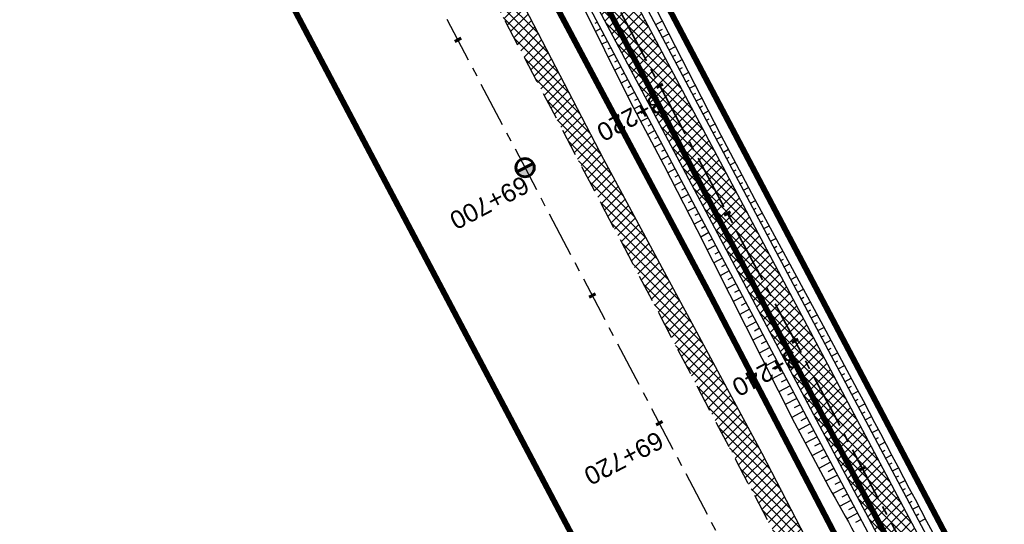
# Model space of a CAD drawing. Header units: metres. Extents: x 7529682 to 7533751, y 5721195 to 5727842.
# Tile 43 of 179: x 7531173 to 7531241, y 5724925 to 5724960. Entities that reach past the tile are written whole.
import ezdxf

# ---------------------------------------------------------------- set-up
doc = ezdxf.new("R2010")
doc.units = ezdxf.units.M
for name, pattern in [('817-dzialki-09-05-04$0$HIDDEN', [0.375, 0.25, -0.125]), ('ACAD_ISO05W100', [33, 24, -3, 0, -3, 0, -3]), ('CENTER', [50.8, 31.75, -6.35, 6.35, -6.35]), ('CENTER2', [28.575, 19.05, -3.175, 3.175, -3.175]), ('HIDDEN', [9.525, 6.35, -3.175])]:
    doc.linetypes.add(name, pattern=pattern)
for name, color, linetype in [('C-DROGI-SYTUACJA', 7, 'Continuous'), ('C-DROGI-SYTUACJA-ETYKIETY', 7, 'Continuous'), ('D-hatch-pobocza', 131, 'Continuous'), ('D-pobocza', 60, 'Continuous'), ('D-rowy', 160, 'Continuous'), ('D-skarpa', 2, 'Continuous'), ('D-skarpa-kreskowanie', 2, 'Continuous')]:
    doc.layers.add(name, color=color, linetype=linetype)
for name, color, linetype, lineweight, true_color in [('D-ewidencja-numery', 7, 'Continuous', 50, 0x40ff00), ('D-hatch-ciag-pieszo-rowerowy', 7, 'Continuous', 13, 0xff9f80), ('D-LR-etap-III', 7, '817-dzialki-09-05-04$0$HIDDEN', 50, 0x00008f)]:
    doc.layers.add(name, color=color, linetype=linetype, lineweight=lineweight, true_color=true_color)
for name, color, linetype, lineweight in [('D-krawędzie', 3, 'Continuous', 30), ('D-obrzeża', 2, 'Continuous', 30), ('D-oś', 10, 'CENTER', 30), ('D-pas-drogowy', 7, 'ACAD_ISO05W100', 50)]:
    doc.layers.add(name, color=color, linetype=linetype, lineweight=lineweight)
doc.layers.add('poprzeczki', color=7, linetype='Continuous', true_color=0x0000c7)
doc.styles.get("Standard").update_dxf_attribs({"font": 'arial.ttf'})

# ---------------------------------------------------------------- blocks, each defined once
blk = doc.blocks.new('kilometraz')
at = {"linetype": 'ByBlock', "lineweight": -2}
blk.add_hatch(color=0, dxfattribs=at).paths.add_polyline_path([(0, -0.28125, 0.41421356), (0.28125, 0, 0.41421356), (0, 0.28125)])
at = {"color": 0, "linetype": 'ByBlock', "lineweight": -2}
blk.add_line((0, 0.28125), (0, -0.28125), dxfattribs=at)
blk.add_circle((0, 0), 0.28125, dxfattribs=at)
blk = doc.blocks.new('AeccTickLine')
at = {"color": 0, "linetype": 'ByBlock', "lineweight": -2}
blk.add_line((0, 1), (0, -1), dxfattribs=at)

msp = doc.modelspace()

# ---------------------------------------------------------------- hatches: boundary and pattern name
at = {"layer": 'D-hatch-ciag-pieszo-rowerowy'}
h = msp.add_hatch(dxfattribs=at)
h.set_pattern_fill('ANSI37', color=256, scale=0.15, style=0)
h.set_pattern_definition([(45, (0.88535, 0.46493), (-0.33675960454, 0.33675960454), []), (135, (0.88535, 0.46493), (-0.33675960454, -0.33675960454), [])])
h.paths.add_polyline_path([(7531176.002, 5725035.633), (7531173.776, 5725034.493), (7531202.515, 5724979.795), (7531233.696, 5724920.95), (7531258.824, 5724873.473), (7531292.225, 5724809.507), (7531303.703, 5724787.477), (7531306.47, 5724787.579), (7531294.441, 5724810.665), (7531261.037, 5724874.637), (7531235.905, 5724922.12), (7531204.726, 5724980.962)])
at = {"layer": 'D-hatch-pobocza'}
h = msp.add_hatch(dxfattribs=at)
h.set_pattern_fill('ANSI37', color=256, scale=0.15, style=0)
h.set_pattern_definition([(45, (0, 0), (-0.33675960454, 0.33675960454), []), (135, (0, 0), (-0.33675960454, -0.33675960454), [])])
h.paths.add_polyline_path([(7531224.12, 5724929.62), (7531213.15, 5724949.98), (7531200.73, 5724973.91), (7531188.83, 5724996.41), (7531176.89, 5725019.33), (7531166.91, 5725038.07), (7531158.98, 5725054.059), (7531158.142, 5725051.386), (7531167.38, 5725033.767), (7531197.165, 5724976.988), (7531228.151, 5724918.034), (7531253.153, 5724870.491), (7531286.796, 5724806.654), (7531296.235, 5724788.675), (7531298.776, 5724787.518), (7531278.14, 5724826.49), (7531263.88, 5724853.83), (7531259.01, 5724862.85), (7531247.51, 5724884.88), (7531235.21, 5724908.21)])

# ---------------------------------------------------------------- linework, layer by layer
at = {"layer": 'C-DROGI-SYTUACJA', "color": 10, "linetype": 'CENTER2', "lineweight": 35, "ltscale": 0.2}
msp.add_lwpolyline([(7531156.869, 5725074.83), (7531166.993, 5725055.55, -0.068732), (7531168.479, 5725051.432), (7531169.1, 5725048.503, 0.068783), (7531171.89, 5725040.776), (7531203.621, 5724980.378), (7531234.8, 5724921.535), (7531259.931, 5724874.055), (7531293.333, 5724810.086), (7531313.16, 5724772.033), (7531341.529, 5724719.923, -0.009023), (7531346.533, 5724710.322), (7531363.735, 5724675.815), (7531380.065, 5724644.823), (7531398.584, 5724609.363), (7531424.897, 5724559.228), (7531446.142, 5724518.961), (7531474.816, 5724464.452), (7531498.201, 5724419.897)], format="xyb", dxfattribs=at)
at = {"layer": 'D-ewidencja-numery', "color": 12, "ltscale": 15, "true_color": 0xc70000}
msp.add_lwpolyline([(7531166.31, 5725074.58), (7531172.29, 5725062.58), (7531170.59, 5725055.606), (7531173.733, 5725044.081), (7531215.342, 5724964.86), (7531238.054, 5724921.685), (7531262.39, 5724875.283), (7531295.587, 5724811.266), (7531348.488, 5724712.363), (7531363.741, 5724682.684), (7531366.987, 5724675.865), (7531382.541, 5724646.111), (7531401.299, 5724610.875), (7531428.965, 5724558.862), (7531449.111, 5724520.398), (7531477.293, 5724465.831), (7531500.996, 5724421.113)], dxfattribs=at)
at = {"layer": 'D-krawędzie', "linetype": 'HIDDEN', "ltscale": 0.3, "flags": 128}
msp.add_lwpolyline([(7530572.01, 5726166.06), (7530620.381, 5726072.761), (7530641.555, 5726032.008), (7530660.961, 5725995.07), (7530689.128, 5725941.54), (7530707.336, 5725907.032), (7530725.256, 5725873.093), (7530743.97, 5725837.654), (7530770.527, 5725787.119), (7530787.864, 5725754.267), (7530809.898, 5725712.542), (7530824.739, 5725684.389), (7530840.856, 5725653.693), (7530860.675, 5725616.154), (7530865.283, 5725607.394), (7530878.05, 5725583.08), (7530918.172, 5725507.178), (7530950.163, 5725446.305), (7530993.419, 5725364.265), (7531022.766, 5725308.719), (7531053.81, 5725249.872), (7531081.166, 5725197.875), (7531103.902, 5725154.541), (7531128.123, 5725108.448), (7531149.3, 5725068.25), (7531167.38, 5725033.767), (7531197.165, 5724976.988), (7531228.151, 5724918.034), (7531253.153, 5724870.491), (7531286.796, 5724806.654), (7531306.74, 5724768.665), (7531335.094, 5724714.652), (7531357.319, 5724672.439), (7531373.645, 5724641.454), (7531392.162, 5724605.999), (7531418.48, 5724555.853), (7531439.727, 5724515.582), (7531468.399, 5724461.077), (7531491.782, 5724416.528), (7531531.99, 5724339.833), (7531557.227, 5724291.659), (7531569.852, 5724267.577), (7531591.376, 5724226.548), (7531610.004, 5724191.103), (7531616.883, 5724177.999), (7531629.985, 5724153.025), (7531641.007, 5724132.022), (7531664.906, 5724087.617), (7531677.644, 5724064.786), (7531683.112, 5724054.988), (7531686.753, 5724048.18), (7531695.448, 5724031.697), (7531703.749, 5724015.917), (7531709.214, 5724005.514), (7531719.389, 5723986.147), (7531726.295, 5723973), (7531732.741, 5723960.736), (7531735.13, 5723956.19)], dxfattribs=at)
at = {"layer": 'D-LR-etap-III', "ltscale": 10, "flags": 128}
msp.add_lwpolyline([(7531750.474, 5723895.103, 0.4, 0.4, 0), (7531750.505, 5723895.13, 0.4, 0.4, 0), (7531682.71, 5724022.92, 0.4, 0.4, 0), (7531619.177, 5724147.204, 0.4, 0.4, 0), (7531592.309, 5724198.489, 0.4, 0.4, 0), (7531553.264, 5724272.919, 0.4, 0.4, 0), (7531504.02, 5724366.79, 0.4, 0.4, 0), (7531482.09, 5724407.62, 0.4, 0.4, 0), (7531412.35, 5724541.183, 0.4, 0.4, 0), (7531388.464, 5724586.93, 0.4, 0.4, 0), (7531345.12, 5724669.94, 0.4, 0.4, 0), (7531127.66, 5725081.67, 0.4, 0.4, 0), (7531059.253, 5725211.041, 0.4, 0.4, 0), (7531008.007, 5725307.954, 0.4, 0.4, 0), (7530964.182, 5725390.836, 0.4, 0.4, 0), (7530914.557, 5725484.684, 0.4, 0.4, 0), (7530865.243, 5725577.494, 0.4, 0.4, 0), (7530840.085, 5725624.059, 0.4, 0.4, 0), (7530802.56, 5725694.925, 0.4, 0.4, 0), (7530755.54, 5725787.51, 0.4, 0.4, 0), (7530708.718, 5725876.303, 0.4, 0.4, 0), (7530695.12, 5725902.09, 0.4, 0.4, 0), (7530642.914, 5726001.078, 0.4, 0.4, 0), (7530634.935, 5726016.147, 0.4, 0.4, 0), (7530610.82, 5726061.93, 0.4, 0.4, 0), (7530610.82, 5726061.93, 0.4, 0.4, 0), (7530607.21, 5726063.51, 0.4, 0.4, 0), (7530597.42, 5726080.68, 0.4, 0.4, 0), (7530591.16, 5726088.44, 0.4, 0.4, 0), (7530581.28, 5726107.21, 0.4, 0.4, 0), (7530571.29, 5726130.56, 0.4, 0.4, 0), (7530549.555, 5726171.527, 0.4, 0.4, 0), (7530531.014, 5726206.474, 0.4, 0.4, 0), (7530516.461, 5726236.017, 0.4, 0.4, 0), (7530500.799, 5726266.141, 0.4, 0.4, 0), (7530491.35, 5726283.94, 0.4, 0.4, 0), (7530482.4, 5726303.41, 0.4, 0.4, 0), (7530482.4, 5726303.41, 0.4, 0.4, 0), (7530450.41, 5726357.28, 0.4, 0.4, 0), (7530397.759, 5726458.5, 0.4, 0.4, 0), (7530334.708, 5726583.665, 0.4, 0.4, 0), (7530303.939, 5726645.168, 0.4, 0.4, 0), (7530300.51, 5726651.778, 0.4, 0.4, 0), (7530289.214, 5726671.967, 0.4, 0.4, 0), (7530281.54, 5726685.57, 0.4, 0.4, 0), (7530261.371, 5726724.163, 0.4, 0.4, 0), (7530254.03, 5726738.21, 0.4, 0.4, 0), (7530197.22, 5726845.06, 0.4, 0.4, 0), (7530194.71, 5726849.15, 0.4, 0.4, 0), (7530195.92, 5726850.75, 0.4, 0.4, 0), (7530170.547, 5726892.961, 0.4, 0.4, 0), (7530143.175, 5726945.066, 0.4, 0.4, 0), (7530105.06, 5727018.32, 0.4, 0.4, 0), (7530100.06, 5727027.16, 0.4, 0.4, 0), (7530062.319, 5727099.625, 0.4, 0.4, 0), (7530015.379, 5727189.42, 0.4, 0.4, 0), (7529983.208, 5727250.207, 0.4, 0.4, 0), (7529953.284, 5727306.747, 0.4, 0.4, 0), (7529900.671, 5727406.159, 0.4, 0.4, 0), (7529890.63, 5727425.131, 0.4, 0.4, 0), (7529875.155, 5727454.426, 0.4, 0.4, 0), (7529857.56, 5727487.787, 0.4, 0.4, 0), (7529835.194, 5727530.193, 0.4, 0.4, 0), (7529811.741, 5727574.662, 0.4, 0.4, 0), (7529792.102, 5727611.923, 0.4, 0.4, 0), (7529768.066, 5727657.47, 0.4, 0.4, 0), (7529755.211, 5727682.131, 0.4, 0.4, 0), (7529753.31, 5727681.13, 0.4, 0.4, 0), (7529739.21, 5727707.77, 0.4, 0.4, 0), (7529735.395, 5727711.252, 0.4, 0.4, 0), (7529725.42, 5727730.2, 0.4, 0.4, 0), (7529723.55, 5727729.88, 0.4, 0.4, 0), (7529695.567, 5727782.932, 0.4, 0.4, 0), (7529717.68, 5727794.024, 0.4, 0.4, 0), (7529736.275, 5727758.647, 0.4, 0.4, 0), (7529736.275, 5727758.647, 0.4, 0.4, 0), (7529744.511, 5727750.406, 0.4, 0.4, 0), (7529744.511, 5727750.406, 0.4, 0.4, 0), (7529750.283, 5727738.55, 0.4, 0.4, 0), (7529777.109, 5727687.569, 0.4, 0.4, 0), (7529796.515, 5727651.33, 0.4, 0.4, 0), (7529814.938, 5727616.793, 0.4, 0.4, 0), (7529839.007, 5727572.304, 0.4, 0.4, 0), (7529860.618, 5727532.509, 0.4, 0.4, 0), (7529882.349, 5727491.504, 0.4, 0.4, 0), (7529904.865, 5727449.096, 0.4, 0.4, 0), (7529920.747, 5727418.885, 0.4, 0.4, 0), (7529946.677, 5727368.547, 0.4, 0.4, 0), (7529972.025, 5727320.573, 0.4, 0.4, 0), (7529987.74, 5727290.153, 0.4, 0.4, 0), (7529996.497, 5727273.662, 0.4, 0.4, 0), (7530017.541, 5727234.203, 0.4, 0.4, 0), (7530033.054, 5727204.864, 0.4, 0.4, 0), (7530051.623, 5727170.223, 0.4, 0.4, 0), (7530069.277, 5727137.016, 0.4, 0.4, 0), (7530089.385, 5727097.534, 0.4, 0.4, 0), (7530109.713, 5727060.747, 0.4, 0.4, 0), (7530136.77, 5727011.64, 0.4, 0.4, 0), (7530162.447, 5726962.744, 0.4, 0.4, 0), (7530187.674, 5726916.992, 0.4, 0.4, 0), (7530207.821, 5726879.335, 0.4, 0.4, 0), (7530230.626, 5726834.519, 0.4, 0.4, 0), (7530262.288, 5726776.618, 0.4, 0.4, 0), (7530277.51, 5726760.213, 0.4, 0.4, 0), (7530286.037, 5726744.107, 0.4, 0.4, 0), (7530288.097, 5726735.884, 0.4, 0.4, 0), (7530290.394, 5726725.047, 0.4, 0.4, 0), (7530296.177, 5726713.583, 0.4, 0.4, 0), (7530302.726, 5726701.182, 0.4, 0.4, 0), (7530325.685, 5726657.466, 0.4, 0.4, 0), (7530343.244, 5726623.649, 0.4, 0.4, 0), (7530360.23, 5726591.747, 0.4, 0.4, 0), (7530383.209, 5726548.059, 0.4, 0.4, 0), (7530406.018, 5726503.606, 0.4, 0.4, 0), (7530427.465, 5726462.62, 0.4, 0.4, 0), (7530447.928, 5726424.388, 0.4, 0.4, 0), (7530471.127, 5726379.921, 0.4, 0.4, 0), (7530490.501, 5726343.033, 0.4, 0.4, 0), (7530509.499, 5726306.733, 0.4, 0.4, 0), (7530529.89, 5726267.244, 0.4, 0.4, 0), (7530543.852, 5726238.99, 0.4, 0.4, 0), (7530554.809, 5726218.944, 0.4, 0.4, 0), (7530559.027, 5726212.223, 0.4, 0.4, 0), (7530563.061, 5726206.41, 0.4, 0.4, 0), (7530566.934, 5726200.464, 0.4, 0.4, 0), (7530569.771, 5726194.902, 0.4, 0.4, 0), (7530571.473, 5726191.282, 0.4, 0.4, 0), (7530572.839, 5726188.025, 0.4, 0.4, 0), (7530575.295, 5726182.035, 0.4, 0.4, 0), (7530579.737, 5726173.306, 0.4, 0.4, 0), (7530583.3, 5726167.41, 0.4, 0.4, 0), (7530593.4, 5726163.33, 0.4, 0.4, 0), (7530598.618, 5726155.264, 0.4, 0.4, 0), (7530608.258, 5726140.497, 0.4, 0.4, 0), (7530603.27, 5726136.83, 0.4, 0.4, 0), (7530606.53, 5726131.84, 0.4, 0.4, 0), (7530604.239, 5726124.217, 0.4, 0.4, 0), (7530605.847, 5726121.63, 0.4, 0.4, 0), (7530608.972, 5726116.164, 0.4, 0.4, 0), (7530618.114, 5726097.791, 0.4, 0.4, 0), (7530651.213, 5726034.96, 0.4, 0.4, 0), (7530670.244, 5725998.611, 0.4, 0.4, 0), (7530698.075, 5725945.953, 0.4, 0.4, 0), (7530716.506, 5725911.305, 0.4, 0.4, 0), (7530735.223, 5725875.667, 0.4, 0.4, 0), (7530752.504, 5725842.155, 0.4, 0.4, 0), (7530778.311, 5725793.501, 0.4, 0.4, 0), (7530797.5, 5725756.382, 0.4, 0.4, 0), (7530812.519, 5725728.289, 0.4, 0.4, 0), (7530820.039, 5725713.16, 0.4, 0.4, 0), (7530822.422, 5725710.194, 0.4, 0.4, 0), (7530833.155, 5725688.801, 0.4, 0.4, 0), (7530849.629, 5725656.159, 0.4, 0.4, 0), (7530867.983, 5725621.964, 0.4, 0.4, 0), (7530872.63, 5725612.888, 0.4, 0.4, 0), (7530880.354, 5725597.595, 0.4, 0.4, 0), (7530883.839, 5725593.389, 0.4, 0.4, 0), (7530891.782, 5725587.763, 0.4, 0.4, 0), (7530895.039, 5725584.281, 0.4, 0.4, 0), (7530897.034, 5725580.941, 0.4, 0.4, 0), (7530900.952, 5725579.946, 0.4, 0.4, 0), (7530904.81, 5725571.977, 0.4, 0.4, 0), (7530903.682, 5725568.566, 0.4, 0.4, 0), (7530908.901, 5725558.845, 0.4, 0.4, 0), (7530910.252, 5725545.672, 0.4, 0.4, 0), (7530912.873, 5725538.646, 0.4, 0.4, 0), (7530945.278, 5725478.464, 0.4, 0.4, 0), (7530959.692, 5725450.246, 0.4, 0.4, 0), (7531002.827, 5725368.192, 0.4, 0.4, 0), (7531044.704, 5725290.314, 0.4, 0.4, 0), (7531064.099, 5725253.213, 0.4, 0.4, 0), (7531083.01, 5725216.678, 0.4, 0.4, 0), (7531113.013, 5725158.466, 0.4, 0.4, 0), (7531137.364, 5725113.071, 0.4, 0.4, 0), (7531150.831, 5725086.712, 0.4, 0.4, 0), (7531159.746, 5725076.641, 0.4, 0.4, 0), (7531166.31, 5725074.58, 0.4, 0.4, 0), (7531172.29, 5725062.58, 0.4, 0.4, 0), (7531170.59, 5725055.606, 0.4, 0.4, 0), (7531173.733, 5725044.081, 0.4, 0.4, 0), (7531215.342, 5724964.86, 0.4, 0.4, 0), (7531238.054, 5724921.685, 0.4, 0.4, 0), (7531262.39, 5724875.283, 0.4, 0.4, 0), (7531295.587, 5724811.266, 0.4, 0.4, 0), (7531348.488, 5724712.363, 0.4, 0.4, 0), (7531363.741, 5724682.684, 0.4, 0.4, 0), (7531366.987, 5724675.865, 0.4, 0.4, 0), (7531382.541, 5724646.111, 0.4, 0.4, 0), (7531401.299, 5724610.875, 0.4, 0.4, 0), (7531428.965, 5724558.862, 0.4, 0.4, 0), (7531449.111, 5724520.398, 0.4, 0.4, 0), (7531477.293, 5724465.831, 0.4, 0.4, 0), (7531500.996, 5724421.113, 0.4, 0.4, 0), (7531512.122, 5724400.549, 0.4, 0.4, 0), (7531513.782, 5724396.757, 0.4, 0.4, 0), (7531526.32, 5724379.39, 0.4, 0.4, 0), (7531566.784, 5724302.736, 0.4, 0.4, 0), (7531612.277, 5724225.61, 0.4, 0.4, 0), (7531620.493, 5724210.548, 0.4, 0.4, 0), (7531631.578, 5724196.258, 0.4, 0.4, 0), (7531653.484, 5724152.434, 0.4, 0.4, 0), (7531661.151, 5724128.494, 0.4, 0.4, 0), (7531673.881, 5724101.186, 0.4, 0.4, 0), (7531684.691, 5724081.184, 0.4, 0.4, 0), (7531699.212, 5724051.17, 0.4, 0.4, 0), (7531704.034, 5724040.584, 0.4, 0.4, 0), (7531704.034, 5724040.584, 0.4, 0.4, 0), (7531703.913, 5724037.17, 0.4, 0.4, 0), (7531736.42, 5723969.232, 0.4, 0.4, 0), (7531738.285, 5723967.699, 0.4, 0.4, 0), (7531742.181, 5723962.346, 0.4, 0.4, 0), (7531744.286, 5723958.616, 0.4, 0.4, 0), (7531755.393, 5723944.193, 0.4, 0.4, 0), (7531758.69, 5723936.76, 0.4, 0.4, 0), (7531780.08, 5723929.25, 0.4, 0.4, 0), (7531792.612, 5723906.338, 0.4, 0.4, 0), (7531792.612, 5723906.338, 0.4, 0.4, 0), (7531756.962, 5723883.055, 0.4, 0.4, 0), (7531750.46, 5723895.13, 0.4, 0.4, 0), (7531750.46, 5723895.13, 0, 0, 0)], format="xyseb", dxfattribs=at)
at = {"layer": 'D-obrzeża'}
for points in [[(7531306.47, 5724787.579), (7531294.441, 5724810.665), (7531261.037, 5724874.637), (7531235.905, 5724922.12), (7531204.726, 5724980.962), (7531173.078, 5725041.197, -0.068789), (7531170.289, 5725048.924), (7531169.644, 5725051.962, 0.068574), (7531168.256, 5725055.815), (7531166.709, 5725058.764, -0.29099), (7531166.888, 5725060.903), (7531168.105, 5725062.505)], [(7531162.547, 5725061.318), (7531165.882, 5725054.959, -0.068574), (7531167.27, 5725051.106), (7531167.915, 5725048.068, 0.068789), (7531170.704, 5725040.34), (7531202.515, 5724979.795), (7531233.696, 5724920.95), (7531258.824, 5724873.473), (7531292.225, 5724809.507), (7531312.052, 5724771.454), (7531340.423, 5724719.339, -0.00902), (7531345.426, 5724709.741), (7531362.629, 5724675.233), (7531378.958, 5724644.242), (7531397.477, 5724608.783), (7531423.79, 5724558.646), (7531445.036, 5724518.378), (7531473.71, 5724463.87), (7531497.095, 5724419.316), (7531505.905, 5724402.511, -0.033171), (7531508.586, 5724396.451), (7531511.248, 5724389.164)]]:
    msp.add_lwpolyline(points, format="xyb", dxfattribs=at)
at = {"layer": 'D-oś', "ltscale": 0.1}
msp.add_lwpolyline([(7531488.683, 5724414.901), (7531465.302, 5724459.448), (7531436.63, 5724513.951), (7531415.383, 5724554.223), (7531389.061, 5724604.375), (7531370.545, 5724639.828), (7531354.222, 5724670.808), (7531331.996, 5724713.024), (7531303.641, 5724767.038), (7531283.699, 5724805.024), (7531250.055, 5724868.862), (7531225.053, 5724916.406), (7531194.065, 5724975.362), (7531164.28, 5725032.142), (7531146.202, 5725066.622)], dxfattribs=at)
at = {"layer": 'D-pas-drogowy', "ltscale": 0.2, "flags": 128}
msp.add_lwpolyline([(7531633.019, 5724182.834, 0.4, 0.4, 0), (7531617.559, 5724211.608, 0.4, 0.4, 0), (7531566.784, 5724302.736, 0.4, 0.4, 0), (7531538.419, 5724356.47, 0.4, 0.4, 0), (7531526.32, 5724379.39, 0.4, 0.4, 0), (7531516.102, 5724393.607, 0.4, 0.4, 0.001485), (7531513.78, 5724396.838, 0.4, 0.4, 0), (7531501.87, 5724413.41, 0.4, 0.4, 0), (7531474.926, 5724464.508, 0.4, 0.4, 0), (7531446.2, 5724518.992, 0.4, 0.4, 0), (7531424.962, 5724559.262, 0.4, 0.4, 0), (7531398.444, 5724609.566, 0.4, 0.4, 0), (7531379.647, 5724645.216, 0.4, 0.4, 0), (7531365.23, 5724672.56, 0.4, 0.4, 0), (7531341.306, 5724717.915, 0.4, 0.4, 0), (7531312.9, 5724771.789, 0.4, 0.4, 0), (7531292.591, 5724810.307, 0.4, 0.4, 0), (7531259.392, 5724873.271, 0.4, 0.4, 0), (7531233.74, 5724921.923, 0.4, 0.4, 0), (7531203.073, 5724980.092, 0.4, 0.4, 0), (7531173.471, 5725036.225, 0.4, 0.4, 0), (7531168.27, 5725046.09, 0.4, 0.4, 0), (7531172.29, 5725062.58, 0.4, 0.4, 0), (7531166.31, 5725074.58, 0.4, 0.4, 0), (7531150.32, 5725079.6, 0.4, 0.4, 0), (7531141.5, 5725096.43, 0.4, 0.4, 0), (7531109.312, 5725157.814, 0.4, 0.4, 0), (7531086.641, 5725201.048, 0.4, 0.4, 0), (7531059.198, 5725253.384, 0.4, 0.4, 0), (7531028.207, 5725312.489, 0.4, 0.4, 0), (7530999.105, 5725367.99, 0.4, 0.4, 0), (7530956.248, 5725449.725, 0.4, 0.4, 0), (7530924.398, 5725510.464, 0.4, 0.4, 0), (7530897.51, 5725561.74, 0.4, 0.4, 0), (7530894.46, 5725566.14, 0.4, 0.4, 0), (7530892.16, 5725570.49, 0.4, 0.4, 0), (7530869.363, 5725613.307, 0.4, 0.4, 0), (7530861.694, 5725627.705, 0.4, 0.4, 0), (7530852.74, 5725644.52, 0.4, 0.4, 0), (7530831.51, 5725684.2, 0.4, 0.4, 0), (7530811.13, 5725722.52, 0.4, 0.4, 0), (7530792.348, 5725757.941, 0.4, 0.4, 0), (7530768.03, 5725803.8, 0.4, 0.4, 0), (7530748.769, 5725840.179, 0.4, 0.4, 0), (7530727.7, 5725879.97, 0.4, 0.4, 0), (7530712.098, 5725909.545, 0.4, 0.4, 0), (7530693.644, 5725944.645, 0.4, 0.4, 0), (7530665.702, 5725997.539, 0.4, 0.4, 0), (7530641.76, 5726042.88, 0.4, 0.4, 0), (7530616.5, 5726091.48, 0.4, 0.4, 0), (7530604.628, 5726114.32, 0.4, 0.4, -0.007763), (7530602.5, 5726118.43, 0.4, 0.4, 0), (7530603.992, 5726123.395, 0.4, 0.4, 0), (7530606.53, 5726131.84, 0.4, 0.4, 0), (7530603.27, 5726136.83, 0.4, 0.4, 0), (7530593.776, 5726151.369, 0.4, 0.4, 0), (7530590.203, 5726156.84, 0.4, 0.4, 0), (7530583.3, 5726167.41, 0.4, 0.4, 0), (7530580.578, 5726170.428, 0.4, 0.4, 0), (7530575.85, 5726175.67, 0.4, 0.4, 0), (7530569.01, 5726186.66, 0.4, 0.4, 0), (7530562.555, 5726199.189, 0.4, 0.4, 0), (7530555.67, 5726211.39, 0.4, 0.4, 0), (7530548.29, 5726224.23, 0.4, 0.4, 0), (7530540.58, 5726237.71, 0.4, 0.4, 0), (7530532.68, 5726252.65, 0.4, 0.4, 0), (7530524.06, 5726269.35, 0.4, 0.4, 0), (7530502.82, 5726309.91, 0.4, 0.4, 0), (7530488.83, 5726336.63, 0.4, 0.4, 0), (7530466.03, 5726380.16, 0.4, 0.4, 0), (7530438.47, 5726432.77, 0.4, 0.4, 0), (7530424.53, 5726459.09, 0.4, 0.4, 0), (7530401.63, 5726502.97, 0.4, 0.4, 0), (7530383.38, 5726538.06, 0.4, 0.4, 0), (7530353.97, 5726593.52, 0.4, 0.4, 0), (7530338.47, 5726622.74, 0.4, 0.4, 0), (7530322.01, 5726653.88, 0.4, 0.4, 0), (7530297.54, 5726700.33, 0.4, 0.4, 0), (7530287.38, 5726719.6, 0.4, 0.4, 0), (7530285.95, 5726722.316, 0.4, 0.4, 0), (7530280.26, 5726733.12, 0.4, 0.4, 0), (7530266.73, 5726758.74, 0.4, 0.4, 0), (7530260.42, 5726770.47, 0.4, 0.4, 0), (7530253.25, 5726783.82, 0.4, 0.4, 0), (7530244.95, 5726799.33, 0.4, 0.4, 0), (7530239.39, 5726808.49, 0.4, 0.4, 0), (7530238.29, 5726807.9, 0.4, 0.4, 0), (7530218.11, 5726850.67, 0.4, 0.4, 0), (7530175.907, 5726928.168, 0.4, 0.4, 0), (7530096.68, 5727076.15, 0.4, 0.4, 0), (7530094.68, 5727079.89, 0.4, 0.4, 0), (7530064.597, 5727135.523, 0.4, 0.4, 0), (7530046.731, 5727168.892, 0.4, 0.4, 0), (7530025.803, 5727208.461, 0.4, 0.4, 0), (7530012.847, 5727232.979, 0.4, 0.4, 0), (7529994.15, 5727268.45, 0.4, 0.4, 0), (7529981.671, 5727291.93, 0.4, 0.4, 0), (7529949.89, 5727351.73, 0.4, 0.4, 0), (7529924.75, 5727399.03, 0.4, 0.4, 0), (7529915.516, 5727417.1, 0.4, 0.4, 0), (7529885.83, 5727475.19, 0.4, 0.4, 0), (7529862.56, 5727519.97, 0.4, 0.4, 0), (7529852.985, 5727538.191, 0.4, 0.4, 0), (7529836.513, 5727569.511, 0.4, 0.4, 0), (7529815.369, 5727609.141, 0.4, 0.4, 0), (7529792.795, 5727651.247, 0.4, 0.4, 0), (7529774.199, 5727685.858, 0.4, 0.4, 0), (7529746.966, 5727736.059, 0.4, 0.4, 0), (7529733.92, 5727757.62, 0.4, 0.4, 0), (7529708.607, 5727806.389, 0.4, 0.4, 0), (7529688.492, 5727796.345, 0.4, 0.4, 0), (7529723.55, 5727729.88, 0.4, 0.4, 0), (7529725.42, 5727730.2, 0.4, 0.4, 0), (7529735.38, 5727711.28, 0.4, 0.4, 0), (7529739.21, 5727707.77, 0.4, 0.4, 0), (7529753.31, 5727681.13, 0.4, 0.4, 0), (7529755.178, 5727682.114, 0.4, 0.4, 0), (7529792.102, 5727611.923, 0.4, 0.4, 0), (7529811.741, 5727574.662, 0.4, 0.4, 0), (7529835.194, 5727530.193, 0.4, 0.4, 0), (7529857.56, 5727487.787, 0.4, 0.4, 0), (7529875.155, 5727454.426, 0.4, 0.4, 0), (7529890.63, 5727425.131, 0.4, 0.4, 0), (7529900.671, 5727406.159, 0.4, 0.4, 0), (7529953.284, 5727306.747, 0.4, 0.4, 0), (7529983.208, 5727250.207, 0.4, 0.4, 0), (7530015.379, 5727189.42, 0.4, 0.4, 0), (7530062.319, 5727099.625, 0.4, 0.4, 0), (7530100.06, 5727027.16, 0.4, 0.4, 0), (7530105.06, 5727018.32, 0.4, 0.4, 0), (7530143.175, 5726945.066, 0.4, 0.4, 0), (7530170.547, 5726892.961, 0.4, 0.4, 0), (7530195.92, 5726850.75, 0.4, 0.4, 0), (7530194.71, 5726849.15, 0.4, 0.4, 0), (7530197.22, 5726845.06, 0.4, 0.4, 0), (7530254.03, 5726738.21, 0.4, 0.4, 0), (7530261.371, 5726724.163, 0.4, 0.4, 0), (7530281.54, 5726685.57, 0.4, 0.4, 0), (7530289.214, 5726671.967, 0.4, 0.4, 0), (7530300.51, 5726651.778, 0.4, 0.4, 0), (7530303.939, 5726645.168, 0.4, 0.4, 0), (7530334.708, 5726583.665, 0.4, 0.4, 0), (7530397.759, 5726458.5, 0.4, 0.4, 0), (7530450.41, 5726357.28, 0.4, 0.4, 0), (7530482.4, 5726303.41, 0.4, 0.4, 0), (7530483.688, 5726301.003, 0.4, 0.4, 0), (7530491.35, 5726283.94, 0.4, 0.4, 0), (7530512.67, 5726243.78, 0.4, 0.4, 0), (7530529.43, 5726209.46, 0.4, 0.4, 0), (7530571.29, 5726130.56, 0.4, 0.4, 0), (7530581.28, 5726107.21, 0.4, 0.4, 0), (7530591.16, 5726088.44, 0.4, 0.4, 0), (7530597.42, 5726080.68, 0.4, 0.4, 0), (7530607.21, 5726063.51, 0.4, 0.4, 0), (7530610.82, 5726061.93, 0.4, 0.4, 0), (7530634.935, 5726016.147, 0.4, 0.4, 0), (7530642.914, 5726001.078, 0.4, 0.4, 0), (7530695.12, 5725902.09, 0.4, 0.4, 0), (7530708.718, 5725876.303, 0.4, 0.4, 0), (7530755.54, 5725787.51, 0.4, 0.4, 0), (7530802.56, 5725694.925, 0.4, 0.4, 0), (7530840.085, 5725624.059, 0.4, 0.4, 0), (7530865.243, 5725577.494, 0.4, 0.4, 0), (7530914.557, 5725484.684, 0.4, 0.4, 0), (7530964.182, 5725390.836, 0.4, 0.4, 0), (7531008.007, 5725307.954, 0.4, 0.4, 0), (7531059.253, 5725211.041, 0.4, 0.4, 0), (7531127.66, 5725081.67, 0.4, 0.4, 0), (7531345.12, 5724669.94, 0.4, 0.4, 0), (7531388.464, 5724586.93, 0.4, 0.4, 0), (7531412.35, 5724541.183, 0.4, 0.4, 0), (7531482.09, 5724407.62, 0.4, 0.4, 0), (7531504.02, 5724366.79, 0.4, 0.4, 0), (7531519.374, 5724337.52, 0.4, 0.4, 0), (7531563.749, 5724252.932, 0.4, 0.4, 0), (7531602.175, 5724179.681, 0.4, 0.4, 0), (7531619.177, 5724147.204, 0.4, 0.4, 0), (7531625.038, 5724135.635, 0.4, 0.4, 0), (7531656.796, 5724073.316, 0.4, 0.4, 0), (7531675.12, 5724037.36, 0.4, 0.4, 0), (7531682.71, 5724022.92, 0.4, 0.4, 0), (7531705.565, 5723979.811, 0.4, 0.4, 0), (7531736.606, 5723921.262, 0.4, 0.4, 0), (7531750.46, 5723895.13, 0.4, 0.4, 0), (7531740.77, 5723886.56, 0.4, 0.4, 0), (7531732.86, 5723885, 0.4, 0.4, 0), (7531722.18, 5723887.77, 0.4, 0.4, 0), (7531729.87, 5723862.17, 0.4, 0.4, 0), (7531742.92, 5723861.93, 0.4, 0.4, 0), (7531763.71, 5723859.52, 0.4, 0.4, 0), (7531768.42, 5723854.12, 0.4, 0.4, 0), (7531787.42, 5723817.97, 0.4, 0.4, 0), (7531795.57, 5723809.82, 0.4, 0.4, 0), (7531816.347, 5723819.85, 0.4, 0.4, 0), (7531816.347, 5723819.85, 0.4, 0.4, 0), (7531805.06, 5723843.23, 0.4, 0.4, 0), (7531803.61, 5723886.23, 0.4, 0.4, 0), (7531803.61, 5723886.23, 0.4, 0.4, 0), (7531780.08, 5723929.25, 0.4, 0.4, 0), (7531758.69, 5723936.76, 0.4, 0.4, 0), (7531749.359, 5723946.412, 0.4, 0.4, 0), (7531742.71, 5723953.29, 0.4, 0.4, 0), (7531735.177, 5723967.878, 0.4, 0.4, 0), (7531722.37, 5723992.68, 0.4, 0.4, 0), (7531705.042, 5724030.886, 0.4, 0.4, 0), (7531699.47, 5724043.17, 0.4, 0.4, 0), (7531692.69, 5724058.11, 0.4, 0.4, 0), (7531679.672, 5724084.017, 0.4, 0.4, 0), (7531674.55, 5724094.21, 0.4, 0.4, 0), (7531666.633, 5724114.003, 0.4, 0.4, 0), (7531649, 5724153.82, 0.4, 0.4, 0), (7531641.49, 5724149.34, 0.4, 0.4, 0), (7531626.04, 5724179.34, 0.4, 0.4, 0), (7531633.03, 5724182.84, 0, 0, 0)], format="xyseb", dxfattribs=at)
at = {"layer": 'D-pobocza'}
for points in [[(7531307.023, 5724787.599), (7531294.884, 5724810.896), (7531261.48, 5724874.869), (7531236.347, 5724922.354), (7531205.169, 5724981.195), (7531173.553, 5725041.368, -0.068789), (7531170.764, 5725049.096), (7531170.119, 5725052.133, 0.068574), (7531168.73, 5725055.986), (7531167.152, 5725058.996, -0.29099), (7531167.286, 5725060.6), (7531168.707, 5725062.47)], [(7531162.212, 5725060.882), (7531165.407, 5725054.788, -0.068574), (7531166.795, 5725050.935), (7531167.44, 5725047.896, 0.068789), (7531170.23, 5725040.168), (7531202.073, 5724979.562), (7531233.254, 5724920.716), (7531258.382, 5724873.241), (7531291.782, 5724809.276), (7531303.156, 5724787.446)]]:
    msp.add_lwpolyline(points, format="xyb", dxfattribs=at)
msp.add_lwpolyline([(7531298.776, 5724787.518), (7531278.14, 5724826.49), (7531263.88, 5724853.83), (7531259.01, 5724862.85), (7531247.51, 5724884.88), (7531235.21, 5724908.21), (7531224.12, 5724929.62), (7531213.15, 5724949.98), (7531200.73, 5724973.91), (7531188.83, 5724996.41), (7531176.89, 5725019.33), (7531166.91, 5725038.07), (7531158.98, 5725054.059), (7531158.142, 5725051.386)], dxfattribs=at)
at = {"layer": 'D-rowy', "linetype": 'HIDDEN', "ltscale": 0.1, "const_width": 0.4, "flags": 128}
msp.add_lwpolyline([(7531506.121, 5724397.133), (7531489.191, 5724429.341), (7531483.4, 5724440.512), (7531478.412, 5724450.147), (7531462.901, 5724479.304), (7531434.633, 5724532.162), (7531396.749, 5724604.645), (7531378.596, 5724640.173), (7531368.21, 5724659.05), (7531363.9, 5724666.92), (7531355.877, 5724682.662), (7531338.033, 5724716.835), (7531309.902, 5724770.333), (7531304.158, 5724781.147), (7531299.737, 5724789.052), (7531294.93, 5724798.468), (7531279.862, 5724827.641), (7531247.715, 5724888.417), (7531220.373, 5724940.873), (7531195.514, 5724987.527), (7531168.706, 5725038.836), (7531161.296, 5725053.455), (7531161.296, 5725053.455)], dxfattribs=at)
at = {"layer": 'D-skarpa', "linetype": 'Continuous'}
for points in [[(7531195.689, 5725000.366, -0.001638), (7531202.64, 5724987.073), (7531204.927, 5724982.627), (7531205.513, 5724981.372), (7531207.112, 5724978.135), (7531212.054, 5724969.436), (7531214.413, 5724965.028), (7531221.265, 5724951.683), (7531223.594, 5724947.259), (7531228.34, 5724938.457), (7531230.708, 5724934.053, -0.000223), (7531256.277, 5724885.356)], [(7531192.002, 5724998.429), (7531194.338, 5724994.008), (7531199.082, 5724985.204), (7531201.396, 5724980.772), (7531202.029, 5724979.542), (7531203.731, 5724976.344), (7531206.087, 5724971.934), (7531214.984, 5724954.014), (7531217.317, 5724949.591), (7531219.598, 5724945.141), (7531226.349, 5724931.743), (7531228.71, 5724927.335, -0.000386), (7531236.047, 5724914.248)]]:
    msp.add_lwpolyline(points, format="xyb", dxfattribs=at)
at = {"layer": 'D-skarpa-kreskowanie', "linetype": 'Continuous'}
for p, q in [((7531216.748, 5724959.343, 108.427), (7531217.207, 5724959.586, 108.081)), ((7531212.704, 5724959.5, 108.294), (7531212.528, 5724959.407, 108.161)), ((7531212.938, 5724959.058, 108.294), (7531212.575, 5724958.866, 108.021)), ((7531216.982, 5724958.901, 108.428), (7531217.209, 5724959.021, 108.257)), ((7531213.172, 5724958.616, 108.295), (7531212.985, 5724958.517, 108.154)), ((7531213.406, 5724958.174, 108.296), (7531213.02, 5724957.97, 108.005)), ((7531217.216, 5724958.459, 108.429), (7531217.664, 5724958.696, 108.091)), ((7531213.64, 5724957.732, 108.297), (7531213.441, 5724957.627, 108.147)), ((7531217.45, 5724958.017, 108.43), (7531217.671, 5724958.134, 108.263)), ((7531217.684, 5724957.575, 108.431), (7531218.121, 5724957.807, 108.102)), ((7531213.874, 5724957.291, 108.298), (7531213.465, 5724957.074, 107.99)), ((7531214.108, 5724956.849, 108.299), (7531213.898, 5724956.737, 108.14)), ((7531217.918, 5724957.134, 108.432), (7531218.134, 5724957.248, 108.269)), ((7531218.152, 5724956.692, 108.433), (7531218.578, 5724956.917, 108.112)), ((7531214.342, 5724956.407, 108.3), (7531213.91, 5724956.178, 107.974)), ((7531218.386, 5724956.25, 108.434), (7531218.596, 5724956.361, 108.276)), ((7531214.576, 5724955.965, 108.301), (7531214.354, 5724955.847, 108.134)), ((7531214.81, 5724955.523, 108.302), (7531214.355, 5724955.282, 107.958)), ((7531218.621, 5724955.808, 108.435), (7531219.035, 5724956.028, 108.122)), ((7531218.855, 5724955.366, 108.436), (7531219.059, 5724955.475, 108.282)), ((7531215.045, 5724955.082, 108.303), (7531214.811, 5724954.958, 108.127)), ((7531219.089, 5724954.925, 108.437), (7531219.491, 5724955.138, 108.133)), ((7531215.279, 5724954.64, 108.304), (7531214.8, 5724954.386, 107.942)), ((7531215.513, 5724954.198, 108.305), (7531215.268, 5724954.068, 108.12)), ((7531219.323, 5724954.483, 108.438), (7531219.521, 5724954.588, 108.288)), ((7531219.557, 5724954.041, 108.439), (7531219.948, 5724954.248, 108.143)), ((7531215.747, 5724953.756, 108.306), (7531215.257, 5724953.497, 107.936)), ((7531219.791, 5724953.599, 108.44), (7531219.984, 5724953.701, 108.294)), ((7531216.215, 5724952.872, 108.308), (7531215.723, 5724952.612, 107.937)), ((7531215.981, 5724953.314, 108.307), (7531215.736, 5724953.184, 108.122)), ((7531220.025, 5724953.157, 108.441), (7531220.405, 5724953.359, 108.154)), ((7531220.259, 5724952.716, 108.441), (7531220.446, 5724952.815, 108.3)), ((7531216.449, 5724952.431, 108.309), (7531216.203, 5724952.3, 108.123)), ((7531220.493, 5724952.274, 108.442), (7531220.862, 5724952.469, 108.164)), ((7531216.683, 5724951.989, 108.31), (7531216.19, 5724951.727, 107.937)), ((7531216.917, 5724951.547, 108.31), (7531216.67, 5724951.416, 108.124)), ((7531220.727, 5724951.832, 108.443), (7531220.909, 5724951.928, 108.306)), ((7531220.962, 5724951.39, 108.444), (7531221.32, 5724951.58, 108.174)), ((7531217.152, 5724951.105, 108.311), (7531216.656, 5724950.843, 107.938)), ((7531217.386, 5724950.663, 108.312), (7531217.138, 5724950.532, 108.125)), ((7531221.196, 5724950.948, 108.445), (7531221.374, 5724951.043, 108.311)), ((7531221.43, 5724950.506, 108.446), (7531221.786, 5724950.695, 108.178)), ((7531217.62, 5724950.222, 108.313), (7531217.123, 5724949.958, 107.938)), ((7531221.664, 5724950.065, 108.447), (7531221.841, 5724950.159, 108.313)), ((7531218.088, 5724949.338, 108.315), (7531217.583, 5724949.071, 107.935)), ((7531217.854, 5724949.78, 108.314), (7531217.605, 5724949.648, 108.126)), ((7531221.898, 5724949.623, 108.448), (7531222.251, 5724949.81, 108.182)), ((7531218.322, 5724948.896, 108.316), (7531218.067, 5724948.761, 108.124)), ((7531222.132, 5724949.181, 108.449), (7531222.308, 5724949.274, 108.316)), ((7531222.366, 5724948.739, 108.45), (7531222.717, 5724948.925, 108.185)), ((7531218.556, 5724948.454, 108.317), (7531218.04, 5724948.181, 107.927)), ((7531218.79, 5724948.013, 108.318), (7531218.529, 5724947.874, 108.121)), ((7531222.6, 5724948.297, 108.451), (7531222.775, 5724948.39, 108.319)), ((7531222.834, 5724947.856, 108.452), (7531223.183, 5724948.04, 108.189)), ((7531219.024, 5724947.571, 108.319), (7531218.496, 5724947.291, 107.92)), ((7531223.068, 5724947.414, 108.453), (7531223.242, 5724947.506, 108.322)), ((7531219.493, 5724946.687, 108.321), (7531218.952, 5724946.401, 107.913)), ((7531219.258, 5724947.129, 108.32), (7531218.991, 5724946.987, 108.118)), ((7531223.303, 5724946.972, 108.454), (7531223.649, 5724947.156, 108.192)), ((7531223.537, 5724946.53, 108.455), (7531223.712, 5724946.623, 108.323)), ((7531219.727, 5724946.245, 108.322), (7531219.454, 5724946.101, 108.116)), ((7531223.771, 5724946.088, 108.456), (7531224.124, 5724946.275, 108.189)), ((7531219.961, 5724945.804, 108.323), (7531219.409, 5724945.511, 107.906)), ((7531220.195, 5724945.362, 108.324), (7531219.915, 5724945.214, 108.113)), ((7531224.005, 5724945.647, 108.457), (7531224.183, 5724945.741, 108.322)), ((7531224.239, 5724945.205, 108.457), (7531224.599, 5724945.395, 108.186)), ((7531220.429, 5724944.92, 108.325), (7531219.861, 5724944.619, 107.896)), ((7531224.473, 5724944.763, 108.458), (7531224.655, 5724944.859, 108.322)), ((7531224.707, 5724944.321, 108.459), (7531225.073, 5724944.515, 108.183)), ((7531220.897, 5724944.036, 108.326), (7531220.311, 5724943.726, 107.884)), ((7531220.663, 5724944.478, 108.326), (7531220.375, 5724944.325, 108.108)), ((7531224.941, 5724943.879, 108.46), (7531225.126, 5724943.977, 108.321)), ((7531221.365, 5724943.153, 108.328), (7531220.761, 5724942.833, 107.873)), ((7531221.131, 5724943.594, 108.327), (7531220.834, 5724943.437, 108.103)), ((7531225.175, 5724943.438, 108.461), (7531225.548, 5724943.635, 108.18)), ((7531221.599, 5724942.711, 108.329), (7531221.293, 5724942.548, 108.098)), ((7531225.41, 5724942.996, 108.462), (7531225.597, 5724943.095, 108.32)), ((7531225.644, 5724942.554, 108.463), (7531226.023, 5724942.755, 108.177)), ((7531221.834, 5724942.269, 108.33), (7531221.211, 5724941.939, 107.861)), ((7531222.068, 5724941.827, 108.331), (7531221.752, 5724941.66, 108.093)), ((7531225.878, 5724942.112, 108.464), (7531226.069, 5724942.213, 108.32)), ((7531226.112, 5724941.67, 108.465), (7531226.497, 5724941.874, 108.174)), ((7531222.302, 5724941.385, 108.332), (7531221.661, 5724941.046, 107.849)), ((7531226.346, 5724941.228, 108.466), (7531226.54, 5724941.331, 108.319)), ((7531222.77, 5724940.502, 108.334), (7531222.111, 5724940.153, 107.837)), ((7531222.536, 5724940.944, 108.333), (7531222.211, 5724940.772, 108.088)), ((7531226.58, 5724940.787, 108.467), (7531226.972, 5724940.994, 108.171)), ((7531226.814, 5724940.345, 108.468), (7531227.012, 5724940.45, 108.319)), ((7531223.004, 5724940.06, 108.335), (7531222.67, 5724939.883, 108.083)), ((7531227.048, 5724939.903, 108.469), (7531227.447, 5724940.114, 108.168)), ((7531223.238, 5724939.618, 108.336), (7531222.561, 5724939.26, 107.825)), ((7531223.472, 5724939.176, 108.337), (7531223.129, 5724938.995, 108.078)), ((7531227.282, 5724939.461, 108.47), (7531227.483, 5724939.568, 108.318)), ((7531227.516, 5724939.019, 108.471), (7531227.921, 5724939.234, 108.165)), ((7531223.706, 5724938.735, 108.338), (7531223.011, 5724938.366, 107.813)), ((7531227.751, 5724938.578, 108.472), (7531227.955, 5724938.686, 108.318)), ((7531224.175, 5724937.851, 108.34), (7531223.461, 5724937.473, 107.802)), ((7531223.94, 5724938.293, 108.339), (7531223.588, 5724938.106, 108.073)), ((7531227.985, 5724938.136, 108.473), (7531228.396, 5724938.354, 108.162)), ((7531228.219, 5724937.694, 108.473), (7531228.426, 5724937.804, 108.317)), ((7531224.409, 5724937.409, 108.341), (7531224.048, 5724937.218, 108.068)), ((7531228.453, 5724937.252, 108.474), (7531228.869, 5724937.473, 108.16)), ((7531224.643, 5724936.967, 108.342), (7531223.911, 5724936.58, 107.79)), ((7531224.877, 5724936.526, 108.342), (7531224.507, 5724936.329, 108.063)), ((7531228.687, 5724936.81, 108.475), (7531228.897, 5724936.921, 108.317)), ((7531228.921, 5724936.369, 108.476), (7531229.343, 5724936.592, 108.158)), ((7531225.111, 5724936.084, 108.343), (7531224.362, 5724935.687, 107.778)), ((7531229.155, 5724935.927, 108.477), (7531229.367, 5724936.039, 108.317)), ((7531229.389, 5724935.485, 108.478), (7531229.816, 5724935.711, 108.156)), ((7531225.579, 5724935.2, 108.345), (7531224.812, 5724934.793, 107.766)), ((7531225.345, 5724935.642, 108.344), (7531224.966, 5724935.441, 108.058)), ((7531229.623, 5724935.043, 108.479), (7531229.838, 5724935.157, 108.317)), ((7531226.047, 5724934.316, 108.347), (7531225.262, 5724933.9, 107.754)), ((7531225.813, 5724934.758, 108.346), (7531225.425, 5724934.553, 108.053)), ((7531229.857, 5724934.601, 108.48), (7531230.29, 5724934.83, 108.154)), ((7531226.282, 5724933.875, 108.348), (7531225.884, 5724933.664, 108.048)), ((7531230.092, 5724934.159, 108.481), (7531230.309, 5724934.275, 108.317)), ((7531230.326, 5724933.718, 108.482), (7531230.762, 5724933.949, 108.152)), ((7531226.516, 5724933.433, 108.349), (7531225.712, 5724933.007, 107.742)), ((7531226.75, 5724932.991, 108.35), (7531226.343, 5724932.776, 108.043)), ((7531230.56, 5724933.276, 108.483), (7531230.777, 5724933.391, 108.319)), ((7531230.794, 5724932.834, 108.484), (7531231.228, 5724933.064, 108.157)), ((7531226.984, 5724932.549, 108.351), (7531226.162, 5724932.114, 107.731)), ((7531231.028, 5724932.392, 108.485), (7531231.244, 5724932.507, 108.322)), ((7531227.452, 5724931.666, 108.353), (7531226.625, 5724931.227, 107.729)), ((7531227.218, 5724932.107, 108.352), (7531226.803, 5724931.888, 108.039)), ((7531231.262, 5724931.95, 108.486), (7531231.693, 5724932.179, 108.161)), ((7531231.496, 5724931.509, 108.487), (7531231.711, 5724931.622, 108.325)), ((7531227.686, 5724931.224, 108.354), (7531227.273, 5724931.005, 108.042)), ((7531231.73, 5724931.067, 108.488), (7531232.158, 5724931.293, 108.165)), ((7531227.92, 5724930.782, 108.355), (7531227.097, 5724930.346, 107.733)), ((7531228.154, 5724930.34, 108.356), (7531227.744, 5724930.123, 108.046)), ((7531231.964, 5724930.625, 108.489), (7531232.177, 5724930.738, 108.328)), ((7531232.198, 5724930.183, 108.489), (7531232.623, 5724930.408, 108.169)), ((7531228.388, 5724929.898, 108.357), (7531227.569, 5724929.464, 107.738)), ((7531232.433, 5724929.741, 108.49), (7531232.644, 5724929.854, 108.331)), ((7531232.667, 5724929.3, 108.491), (7531233.088, 5724929.523, 108.173)), ((7531228.857, 5724929.015, 108.358), (7531228.041, 5724928.583, 107.743)), ((7531228.623, 5724929.457, 108.358), (7531228.214, 5724929.24, 108.049)), ((7531232.901, 5724928.858, 108.492), (7531233.111, 5724928.969, 108.334)), ((7531229.091, 5724928.573, 108.359), (7531228.684, 5724928.357, 108.053)), ((7531233.135, 5724928.416, 108.493), (7531233.554, 5724928.638, 108.177)), ((7531229.325, 5724928.131, 108.36), (7531228.513, 5724927.701, 107.748)), ((7531229.559, 5724927.689, 108.361), (7531229.155, 5724927.475, 108.056)), ((7531233.369, 5724927.974, 108.494), (7531233.578, 5724928.085, 108.337)), ((7531233.603, 5724927.532, 108.495), (7531234.019, 5724927.753, 108.182)), ((7531229.793, 5724927.248, 108.362), (7531228.99, 5724926.822, 107.756)), ((7531230.027, 5724926.806, 108.363), (7531229.628, 5724926.594, 108.062)), ((7531233.837, 5724927.091, 108.496), (7531234.044, 5724927.2, 108.34)), ((7531234.071, 5724926.649, 108.497), (7531234.484, 5724926.867, 108.186)), ((7531230.261, 5724926.364, 108.364), (7531229.469, 5724925.944, 107.767)), ((7531234.305, 5724926.207, 108.498), (7531234.511, 5724926.316, 108.343)), ((7531230.729, 5724925.48, 108.366), (7531229.949, 5724925.067, 107.777)), ((7531230.495, 5724925.922, 108.365), (7531230.102, 5724925.714, 108.068)), ((7531234.54, 5724925.765, 108.499), (7531234.949, 5724925.982, 108.19)), ((7531234.774, 5724925.323, 108.5), (7531234.978, 5724925.431, 108.346)), ((7531230.964, 5724925.038, 108.367), (7531230.576, 5724924.833, 108.075)), ((7531235.008, 5724924.881, 108.501), (7531235.414, 5724925.097, 108.194))]:
    msp.add_line(p, q, dxfattribs=at)

# ---------------------------------------------------------------- block references
at = {"layer": 'C-DROGI-SYTUACJA-ETYKIETY', "color": 2, "linetype": 'Continuous', "lineweight": 60, "xscale": 0.25, "yscale": 0.25, "zscale": 0.25, "rotation": 297.7267374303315}
for p in [(7531203.047, 5724958.274), (7531212.352, 5724940.571), (7531217.004, 5724931.719)]:
    msp.add_blockref('AeccTickLine', p, dxfattribs=at)
at = {"layer": 'C-DROGI-SYTUACJA-ETYKIETY', "color": 10, "linetype": 'Continuous', "lineweight": 60, "xscale": 2.249999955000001, "yscale": 2.249999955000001, "zscale": 2.249999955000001, "rotation": 297.7267374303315}
msp.add_blockref('kilometraz', (7531207.699, 5724949.423), dxfattribs=at)
at = {"layer": 'poprzeczki', "color": 2, "linetype": 'Continuous', "lineweight": 60, "xscale": 0.2499999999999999, "yscale": 0.2499999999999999, "zscale": 0.2499999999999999, "rotation": 297.9178743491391}
for p in [(7531217.019, 5724955.092), (7531221.702, 5724946.256), (7531226.384, 5724937.42), (7531231.066, 5724928.584)]:
    msp.add_blockref('AeccTickLine', p, dxfattribs=at)

# ---------------------------------------------------------------- texts
at = {"layer": 'C-DROGI-SYTUACJA-ETYKIETY', "color": 2}
for s, rotation, p in [('3+220', 207.91787, (7531216.864, 5724954.585)), ('69+700', 207.72674, (7531207.542, 5724948.916)), ('3+240', 207.91787, (7531226.228, 5724936.913)), ('69+720', 207.72674, (7531216.847, 5724931.213))]:
    msp.add_text(s, height=1.25, rotation=rotation, dxfattribs=at).set_placement(p)

doc.saveas('drawing.dxf')
